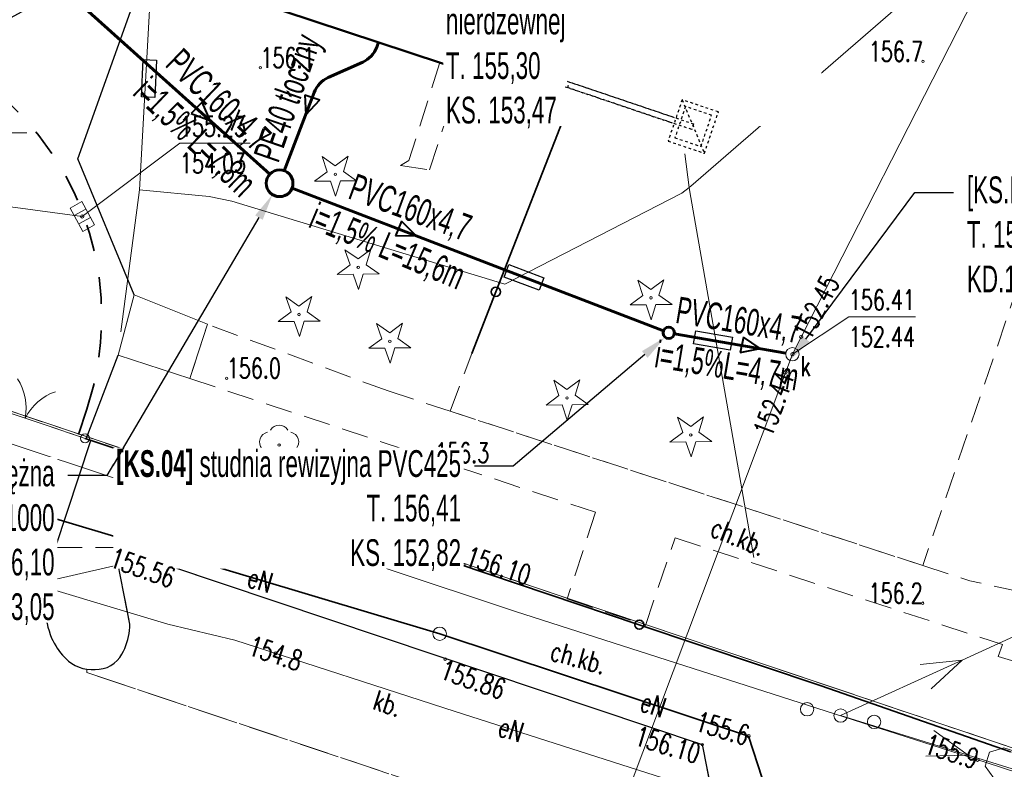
# Model space of a CAD drawing. Header units: metres. Extents: x 7454870 to 7460959, y 5886692 to 5887063.
# Tile 11 of 55: x 7457910 to 7457947, y 5886798 to 5886826. Entities that reach past the tile are written whole.
import ezdxf
from ezdxf import colors
from ezdxf.entities.mleader import LeaderData, LeaderLine
from ezdxf.enums import TextEntityAlignment as Align
from ezdxf.math import Vec2, Vec3

# ---------------------------------------------------------------- set-up
doc = ezdxf.new("R2010")
doc.units = ezdxf.units.M
doc.header["$MEASUREMENT"] = 0
for name, pattern in [('1_OTKC', [1.5, 1, -0.5]), ('1_OTKJ', [2, 1.5, -0.5]), ('1_OTKK', [0]), ('1_OTKS', [0]), ('1_OTKSG', [0]), ('1_OTKU', [2, 1.5, -0.5]), ('1_OTSZ', [1.5, 1, -0.5]), ('2_EGBU_A', [0]), ('3_SUEP_A', [0]), ('3_SUKP', [0]), ('3_SULO', [0]), ('3_SUPK', [0]), ('3_SUTP_A', [0]), ('Dashed-002', [20, 10, -10]), ('EGDE', [0]), ('EGKK', [2, 1.5, -0.5])]:
    doc.linetypes.add(name, pattern=pattern)
doc.layers.get('0').update_dxf_attribs({"color": 210, "linetype": 'CONTINUOUS', "lineweight": 100})
for name, color, linetype in [('- kanalizacja sanitarna', 11, 'CONTINUOUS'), ('- kanalizacja sanitarna opis', 21, 'CONTINUOUS'), ('- rury osłonowe', 5, 'CONTINUOUS'), ('@ went. mechaniczna wywiew', 11, 'CONTINUOUS'), ('MF_OKNA', 7, 'CONTINUOUS')]:
    doc.layers.add(name, color=color, linetype=linetype)
for name, color, linetype, lineweight in [('Dzialki', 7, 'EGDE', 18), ('EGBB_L_0', 7, '2_EGBU_A', 50), ('Kontury', 3, 'EGKK', 18), ('OTK_E_T_1', 7, 'CONTINUOUS', 0), ('OTK_E_T_3', 7, 'CONTINUOUS', 0), ('OTK_L_0', 7, '1_OTKJ', 18), ('OTK_L_1', 7, '1_OTKK', 25), ('OTK_L_2', 7, '1_OTKC', 18), ('OTK_L_4', 7, '1_OTKU', 18), ('OTK_L_6', 7, '1_OTKS', 18), ('OTO_L_0', 7, 'CONTINUOUS', 35), ('OTO_L_1', 7, 'CONTINUOUS', 18), ('OTR_T_0', 7, 'CONTINUOUS', 18), ('OTR_T_1', 7, 'CONTINUOUS', 18), ('OTS_L_2', 7, '1_OTSZ', 18), ('OTZ_T_0', 85, 'CONTINUOUS', 18), ('OTZ_T_1', 85, 'CONTINUOUS', 18), ('SUE_T_3', 7, 'CONTINUOUS', 18), ('SUEP_E_T_0', 1, 'CONTINUOUS', 0), ('SUEP_L_0', 1, '3_SUEP_A', 18), ('SUER_T_0', 1, 'CONTINUOUS', 18), ('SUK_T_1', 36, 'CONTINUOUS', 18), ('SUKP_L_0', 36, '3_SUKP', 18), ('SUKR_T_0', 36, 'CONTINUOUS', 18), ('SUL_L_1', 7, '3_SULO', 35), ('SUP_E_T_1', 7, 'CONTINUOUS', 0), ('SUP_L_1', 7, '3_SUPK', 18), ('SUP_T_2', 7, 'CONTINUOUS', 18), ('SUP_T_4', 7, 'CONTINUOUS', 18), ('SUTP_L_0', 30, '3_SUTP_A', 18), ('SUTR_T_0', 30, 'CONTINUOUS', 18)]:
    doc.layers.add(name, color=color, linetype=linetype, lineweight=lineweight)
doc.styles.add('ARIAL', font='arial.ttf')
doc.styles.get("Standard").update_dxf_attribs({"font": 'Simplex.SHX', "width": 0.75})
doc.styles.add('styl tekstu_1-100', font='arial.ttf', dxfattribs={"width": 0.8, "height": 20})

# ---------------------------------------------------------------- blocks, each defined once
blk = doc.blocks.new('2_OTRN')
at = {"color": 0, "linetype": 'Continuous'}
blk.add_circle((0, 0), 0.045, dxfattribs=at)
blk = doc.blocks.new('2_OTRS')
at = {"color": 0, "linetype": 'Continuous'}
blk.add_circle((0, 0), 0.045, dxfattribs=at)
blk = doc.blocks.new('2_OTZL')
at = {"color": 0, "linetype": 'Continuous'}
blk.add_circle((0, 0), 0.045, dxfattribs=at)
for centre, start, end in [((0, 0.375), 30.1401, 149.8599), ((-0.357, 0.116), 102.1445, 221.86), ((0.357, 0.116), 318.14, 77.8555), ((-0.22, -0.303), 174.1482, 293.8542), ((0.22, -0.303), 246.1458, 5.8518)]:
    blk.add_arc(centre, 0.375, start, end, dxfattribs=at)
blk = doc.blocks.new('2_OTZG')
at = {"color": 0, "linetype": 'Continuous'}
for p, q in [((-0.3012, 0.09375), (-0.4937, 0.6621)), ((-0.4937, 0.6621), (-0.0039, 0.31545)), ((-0.0039, 0.31545), (0.4771, 0.67415)), ((0.4771, 0.67415), (0.2988, 0.1012)), ((-0.78225, -0.26495), (-0.3012, 0.09375)), ((0.2988, 0.1012), (0.7886, -0.24545)), ((-0.18225, -0.2575), (-0.78225, -0.26495)), ((0.01025, -0.82585), (-0.18225, -0.2575)), ((0.1886, -0.2529), (0.01025, -0.82585)), ((0.7886, -0.24545), (0.1886, -0.2529))]:
    blk.add_line(p, q, dxfattribs=at)
blk.add_circle((0, 0), 0.045, dxfattribs=at)
blk = doc.blocks.new('4_SUPP')
at = {"color": 0, "linetype": 'Continuous'}
blk.add_circle((0, 0), 0.25, dxfattribs=at)
blk = doc.blocks.new('4_SUPS')
at = {"color": 0, "linetype": 'Continuous'}
blk.add_circle((0, 0), 0.0625, dxfattribs=at)
blk = doc.blocks.new('4_SUKK')
at = {"color": 0, "linetype": 'Continuous'}
for p, q in [((-0.5, -0.25), (-0.5, 0.25)), ((-0.5, 0.25), (0.5, 0.25)), ((-0.175, 0.25), (-0.175, -0.25)), ((0.175, 0.25), (0.175, -0.25)), ((0.5, 0.25), (0.5, -0.25)), ((0.5, -0.25), (-0.5, -0.25))]:
    blk.add_line(p, q, dxfattribs=at)
blk = doc.blocks.new('4_SUPW')
at = {"color": 0, "linetype": 'Continuous'}
blk.add_circle((0, 0), 0.25, dxfattribs=at)
blk = doc.blocks.new('sdafsd')
at = {"layer": '@ went. mechaniczna wywiew', "color": 1, "linetype": 'Dashed-002', "ltscale": 0.01}
for p, q in [((7458033.802, 5886704.897), (7458031.512, 5886702.593)), ((7458032.412, 5886696.243), (7458033.245, 5886694.239)), ((7458033.768, 5886695.784), (7458031.89, 5886694.697)), ((7458058.467, 5886695.843), (7458058.962, 5886693.347)), ((7458052.204, 5886686.688), (7458053.037, 5886684.685))]:
    blk.add_line(p, q, dxfattribs=at)
for points in [[(7458038.011, 5886707.337), (7458037.995, 5886707.287), (7458032.77, 5886704.517)], [(7458038.409, 5886707.202), (7458038.338, 5886706.993), (7458032.915, 5886704.119)], [(7458037.684, 5886704.921), (7458037.66, 5886704.929), (7458037.628, 5886704.912), (7458036.782, 5886702.412), (7458036.537, 5886702.301), (7458032.648, 5886703.616)], [(7458037.755, 5886705.13), (7458037.642, 5886705.169), (7458037.446, 5886705.067), (7458036.604, 5886702.574), (7458036.525, 5886702.539), (7458032.724, 5886703.824)], [(7458032.521, 5886703.207), (7458037.113, 5886701.653), (7458037.184, 5886701.863), (7458032.605, 5886703.412)], [(7458032.332, 5886702.951), (7458035.061, 5886696.824)], [(7458035.249, 5886696.995), (7458032.543, 5886703.023)], [(7458034.561, 5886698.836), (7458033.639, 5886696.049), (7458032.746, 5886695.439)], [(7458034.725, 5886698.071), (7458033.96, 5886695.799), (7458033.085, 5886695.154)], [(7458035.061, 5886696.824), (7458038.283, 5886695.735), (7458038.354, 5886695.944), (7458035.249, 5886696.995)], [(7458035.247, 5886696.994), (7458038.444, 5886695.912)], [(7458054.144, 5886696.482), (7458058.151, 5886695.127)], [(7458054.215, 5886696.69), (7458058.222, 5886695.335)], [(7458053.92, 5886695.82), (7458057.927, 5886694.464)], [(7458053.85, 5886695.612), (7458057.857, 5886694.256)], [(7458047.9, 5886687.384), (7458051.908, 5886686.029)], [(7458047.83, 5886687.176), (7458051.837, 5886685.821)]]:
    blk.add_lwpolyline(points, dxfattribs=at)
for points in [[(7458031.512, 5886702.593), (7458032.868, 5886702.135), (7458033.802, 5886704.897), (7458032.446, 5886705.356)], [(7458033.548, 5886704.772), (7458032.572, 5886705.102), (7458031.766, 5886702.718), (7458032.742, 5886702.388)], [(7458054.238, 5886696.448), (7458054.309, 5886696.658), (7458058.858, 5886695.12), (7458058.787, 5886694.91)], [(7458031.89, 5886694.697), (7458033.245, 5886694.239), (7458033.768, 5886695.784), (7458032.412, 5886696.243)], [(7458033.598, 5886695.63), (7458032.538, 5886695.989), (7458032.143, 5886694.823), (7458033.204, 5886694.464)], [(7458053.944, 5886695.578), (7458054.015, 5886695.787), (7458058.563, 5886694.249), (7458058.492, 5886694.04)], [(7458057.761, 5886693.753), (7458058.962, 5886693.347), (7458059.668, 5886695.437), (7458058.467, 5886695.843)], [(7458059.415, 5886695.311), (7458058.593, 5886695.589), (7458058.014, 5886693.878), (7458058.836, 5886693.6)], [(7458047.924, 5886687.142), (7458047.995, 5886687.352), (7458052.632, 5886685.784), (7458052.562, 5886685.574)], [(7458051.682, 5886685.143), (7458053.037, 5886684.685), (7458053.56, 5886686.23), (7458052.204, 5886686.688)], [(7458053.306, 5886686.105), (7458052.33, 5886686.435), (7458051.935, 5886685.268), (7458052.912, 5886684.938)]]:
    blk.add_lwpolyline(points, close=True, dxfattribs=at)

msp = doc.modelspace()

# ---------------------------------------------------------------- linework, layer by layer
at = {"layer": '- kanalizacja sanitarna', "lineweight": 60}
for points in [[(7457911.815, 5886827.386), (7457919.437, 5886820.524)], [(7457920.275, 5886820.009), (7457934.165, 5886814.668)], [(7457938.741, 5886813.834), (7457934.573, 5886814.556)]]:
    msp.add_lwpolyline(points, dxfattribs=at)
msp.add_lwpolyline([(7457923.512, 5886825.465), (7457923.439, 5886825.277, -0.197418), (7457922.918, 5886824.725), (7457921.625, 5886824.141, 0.197418), (7457921.103, 5886823.589), (7457919.977, 5886820.66)], format="xyb", dxfattribs=at)
for centre, radius in [((7457919.808, 5886820.189), 0.5), ((7457934.364, 5886814.592), 0.212)]:
    msp.add_circle(centre, radius, dxfattribs=at)
at = {"layer": '- kanalizacja sanitarna opis', "lineweight": 40}
for p, q in [((7457920.754, 5886823.497), (7457920.783, 5886822.755)), ((7457920.754, 5886823.497), (7457921.308, 5886823.306)), ((7457916.909, 5886823.224), (7457916.503, 5886822.801)), ((7457917.208, 5886822.535), (7457916.909, 5886823.224)), ((7457920.783, 5886822.755), (7457921.308, 5886823.306)), ((7457916.503, 5886822.801), (7457917.208, 5886822.535)), ((7457924.371, 5886818.768), (7457924.144, 5886818.227)), ((7457924.898, 5886818.232), (7457924.371, 5886818.768)), ((7457924.144, 5886818.227), (7457924.898, 5886818.232)), ((7457937.16, 5886814.429), (7457937.038, 5886813.855)), ((7457937.778, 5886814.001), (7457937.16, 5886814.429)), ((7457937.038, 5886813.855), (7457937.778, 5886814.001))]:
    msp.add_line(p, q, dxfattribs=at)
at = {"layer": '- rury osłonowe', "color": 7}
for points in [[(7457915.197, 5886824.796), (7457915.14, 5886823.404), (7457914.642, 5886823.424), (7457914.699, 5886824.817), (7457915.197, 5886824.796)], [(7457928.388, 5886817.146), (7457929.692, 5886816.655), (7457929.517, 5886816.189), (7457928.213, 5886816.679), (7457928.388, 5886817.146)], [(7457935.371, 5886814.671), (7457936.744, 5886814.433), (7457936.663, 5886813.941), (7457935.29, 5886814.179), (7457935.371, 5886814.671)]]:
    msp.add_lwpolyline(points, dxfattribs=at)
at = {"layer": 'Dzialki'}
msp.add_line((7457882.97, 5886820.67), (7457948.38, 5886798.67), dxfattribs=at)
at = {"layer": 'EGBB_L_0', "linetype": '2_EGBU_A'}
for p, q in [((7457930.63, 5886823.11), (7457932.17, 5886827.79)), ((7457918.72, 5886827.05), (7457930.63, 5886823.11))]:
    msp.add_line(p, q, dxfattribs=at)
at = {"layer": 'Kontury'}
msp.add_line((7457882.97, 5886820.67), (7457948.38, 5886798.67), dxfattribs=at)
at = {"layer": 'OTK_L_0', "linetype": '1_OTKJ'}
for p, q in [((7457912.26, 5886821.1), (7457916.9, 5886834.08)), ((7457914.37, 5886816.01), (7457912.26, 5886821.1)), ((7457913.77, 5886813.76), (7457914.37, 5886816.01)), ((7457912.576, 5886810.625), (7457913.77, 5886813.76)), ((7457908.176, 5886812.119), (7457912.576, 5886810.625)), ((7457912.746, 5886810.567), (7457912.576, 5886810.625)), ((7457911.42, 5886806.56), (7457912.746, 5886810.567)), ((7457911.16, 5886805.59), (7457911.42, 5886806.56)), ((7457911.104, 5886805.389), (7457911.13, 5886805.49)), ((7457911.13, 5886805.49), (7457911.16, 5886805.59)), ((7457911.034, 5886804.977), (7457911.046, 5886805.081)), ((7457911.046, 5886805.081), (7457911.062, 5886805.184)), ((7457911.062, 5886805.184), (7457911.081, 5886805.287)), ((7457911.081, 5886805.287), (7457911.104, 5886805.389)), ((7457911.018, 5886804.664), (7457911.02, 5886804.769)), ((7457911.02, 5886804.769), (7457911.025, 5886804.873)), ((7457911.025, 5886804.873), (7457911.034, 5886804.977)), ((7457911.02, 5886804.56), (7457911.018, 5886804.664)), ((7457911.02, 5886804.418), (7457911.02, 5886804.56)), ((7457911.026, 5886804.275), (7457911.02, 5886804.418)), ((7457911.037, 5886804.133), (7457911.026, 5886804.275)), ((7457911.055, 5886803.992), (7457911.037, 5886804.133)), ((7457911.078, 5886803.852), (7457911.055, 5886803.992)), ((7457911.107, 5886803.712), (7457911.078, 5886803.852)), ((7457911.142, 5886803.574), (7457911.107, 5886803.712)), ((7457911.182, 5886803.437), (7457911.142, 5886803.574)), ((7457911.228, 5886803.303), (7457911.182, 5886803.437)), ((7457911.28, 5886803.17), (7457911.228, 5886803.303)), ((7457911.327, 5886803.073), (7457911.28, 5886803.17)), ((7457911.378, 5886802.977), (7457911.327, 5886803.073)), ((7457911.432, 5886802.884), (7457911.378, 5886802.977)), ((7457911.491, 5886802.793), (7457911.432, 5886802.884)), ((7457911.552, 5886802.704), (7457911.491, 5886802.793)), ((7457911.617, 5886802.618), (7457911.552, 5886802.704)), ((7457911.686, 5886802.534), (7457911.617, 5886802.618)), ((7457911.757, 5886802.453), (7457911.686, 5886802.534)), ((7457911.832, 5886802.375), (7457911.757, 5886802.453)), ((7457911.91, 5886802.3), (7457911.832, 5886802.375)), ((7457912.033, 5886802.212), (7457911.91, 5886802.3)), ((7457912.166, 5886802.138), (7457912.033, 5886802.212)), ((7457912.305, 5886802.079), (7457912.166, 5886802.138)), ((7457912.451, 5886802.036), (7457912.305, 5886802.079)), ((7457912.6, 5886802.01), (7457912.451, 5886802.036)), ((7457912.6, 5886801.88), (7457912.6, 5886802.01)), ((7457937.17, 5886793.64), (7457912.6, 5886801.88))]:
    msp.add_line(p, q, dxfattribs=at)
at = {"layer": 'OTK_L_1', "linetype": '1_OTKK'}
for p, q in [((7457912.26, 5886821.1), (7457916.9, 5886834.08)), ((7457914.37, 5886816.01), (7457912.26, 5886821.1)), ((7457912.576, 5886810.625), (7457913.77, 5886813.76)), ((7457911.42, 5886806.56), (7457912.746, 5886810.567)), ((7457911.42, 5886806.56), (7457911.16, 5886805.59)), ((7457914.21, 5886803.69), (7457913.64, 5886806.56)), ((7457913.64, 5886806.56), (7457935.62, 5886799.18)), ((7457911.13, 5886805.49), (7457911.104, 5886805.389)), ((7457911.16, 5886805.59), (7457911.13, 5886805.49)), ((7457911.046, 5886805.081), (7457911.034, 5886804.977)), ((7457911.062, 5886805.184), (7457911.046, 5886805.081)), ((7457911.081, 5886805.287), (7457911.062, 5886805.184)), ((7457911.104, 5886805.389), (7457911.081, 5886805.287)), ((7457911.02, 5886804.769), (7457911.018, 5886804.664)), ((7457911.025, 5886804.873), (7457911.02, 5886804.769)), ((7457911.034, 5886804.977), (7457911.025, 5886804.873)), ((7457911.018, 5886804.664), (7457911.02, 5886804.56)), ((7457911.02, 5886804.56), (7457911.02, 5886804.418)), ((7457911.02, 5886804.418), (7457911.026, 5886804.275)), ((7457911.026, 5886804.275), (7457911.037, 5886804.133)), ((7457911.037, 5886804.133), (7457911.055, 5886803.992)), ((7457911.055, 5886803.992), (7457911.078, 5886803.852)), ((7457911.078, 5886803.852), (7457911.107, 5886803.712)), ((7457911.107, 5886803.712), (7457911.142, 5886803.574)), ((7457914.206, 5886803.573), (7457914.21, 5886803.69)), ((7457911.142, 5886803.574), (7457911.182, 5886803.437)), ((7457911.182, 5886803.437), (7457911.228, 5886803.303)), ((7457911.228, 5886803.303), (7457911.28, 5886803.17)), ((7457914.159, 5886803.225), (7457914.181, 5886803.34)), ((7457914.181, 5886803.34), (7457914.196, 5886803.456)), ((7457914.196, 5886803.456), (7457914.206, 5886803.573)), ((7457911.28, 5886803.17), (7457911.327, 5886803.073)), ((7457911.327, 5886803.073), (7457911.378, 5886802.977)), ((7457911.378, 5886802.977), (7457911.432, 5886802.884)), ((7457911.432, 5886802.884), (7457911.491, 5886802.793)), ((7457914.015, 5886802.779), (7457914.059, 5886802.888)), ((7457914.059, 5886802.888), (7457914.098, 5886802.998)), ((7457914.098, 5886802.998), (7457914.131, 5886803.111)), ((7457914.131, 5886803.111), (7457914.159, 5886803.225)), ((7457911.491, 5886802.793), (7457911.552, 5886802.704)), ((7457911.552, 5886802.704), (7457911.617, 5886802.618)), ((7457911.617, 5886802.618), (7457911.686, 5886802.534)), ((7457911.686, 5886802.534), (7457911.757, 5886802.453)), ((7457913.828, 5886802.443), (7457913.91, 5886802.57)), ((7457913.91, 5886802.57), (7457913.965, 5886802.673)), ((7457913.965, 5886802.673), (7457914.015, 5886802.779)), ((7457911.757, 5886802.453), (7457911.832, 5886802.375)), ((7457911.832, 5886802.375), (7457911.91, 5886802.3)), ((7457911.91, 5886802.3), (7457912.033, 5886802.212)), ((7457912.033, 5886802.212), (7457912.166, 5886802.138)), ((7457912.166, 5886802.138), (7457912.305, 5886802.079)), ((7457913.36, 5886802.07), (7457913.494, 5886802.14)), ((7457913.494, 5886802.14), (7457913.618, 5886802.226)), ((7457913.618, 5886802.226), (7457913.73, 5886802.328)), ((7457913.73, 5886802.328), (7457913.828, 5886802.443)), ((7457912.305, 5886802.079), (7457912.451, 5886802.036)), ((7457912.451, 5886802.036), (7457912.6, 5886802.01)), ((7457912.6, 5886802.01), (7457912.753, 5886801.997)), ((7457912.753, 5886801.997), (7457912.906, 5886801.996)), ((7457912.906, 5886801.996), (7457913.06, 5886802.008)), ((7457913.06, 5886802.008), (7457913.211, 5886802.033)), ((7457913.211, 5886802.033), (7457913.36, 5886802.07)), ((7457935.62, 5886799.18), (7457936.43, 5886794.99))]:
    msp.add_line(p, q, dxfattribs=at)
at = {"layer": 'OTK_L_2', "linetype": '1_OTKC'}
for p, q in [((7457925.795, 5886824.71), (7457924.645, 5886821.042)), ((7457926.643, 5886824.429), (7457925.795, 5886824.71)), ((7457925.41, 5886820.69), (7457926.643, 5886824.429)), ((7457924.645, 5886821.042), (7457924.33, 5886820.85)), ((7457924.33, 5886820.85), (7457925.41, 5886820.69)), ((7457917.11, 5886814.91), (7457916.45, 5886812.88)), ((7457923.865, 5886812.415), (7457917.11, 5886814.91)), ((7457916.45, 5886812.88), (7457931.627, 5886807.875)), ((7457923.865, 5886812.415), (7457926.185, 5886811.658)), ((7457926.185, 5886811.658), (7457943.867, 5886805.883)), ((7457912.746, 5886810.567), (7457911.42, 5886806.56)), ((7457940.07, 5886801.38), (7457912.746, 5886810.567)), ((7457931.627, 5886807.875), (7457930.559, 5886804.631)), ((7457933.489, 5886803.645), (7457934.598, 5886806.922)), ((7457934.598, 5886806.922), (7457946.848, 5886802.925)), ((7457911.42, 5886806.56), (7457913.64, 5886806.56)), ((7457913.64, 5886806.56), (7457935.62, 5886799.18)), ((7457943.867, 5886805.883), (7457945.629, 5886805.308)), ((7457947.516, 5886804.902), (7457945.629, 5886805.308)), ((7457930.559, 5886804.631), (7457933.489, 5886803.645)), ((7457946.848, 5886802.925), (7457946.689, 5886802.483)), ((7457946.689, 5886802.483), (7457949.347, 5886801.675)), ((7457948.597, 5886798.407), (7457940.07, 5886801.38)), ((7457935.62, 5886799.18), (7457936.43, 5886794.99))]:
    msp.add_line(p, q, dxfattribs=at)
at = {"layer": 'OTK_L_4', "linetype": '1_OTKU'}
for p, q in [((7457935.62, 5886799.18), (7457913.64, 5886806.56)), ((7457913.64, 5886806.56), (7457914.21, 5886803.69)), ((7457914.21, 5886803.69), (7457914.206, 5886803.573)), ((7457914.181, 5886803.34), (7457914.159, 5886803.225)), ((7457914.196, 5886803.456), (7457914.181, 5886803.34)), ((7457914.206, 5886803.573), (7457914.196, 5886803.456)), ((7457914.059, 5886802.888), (7457914.015, 5886802.779)), ((7457914.098, 5886802.998), (7457914.059, 5886802.888)), ((7457914.131, 5886803.111), (7457914.098, 5886802.998)), ((7457914.159, 5886803.225), (7457914.131, 5886803.111)), ((7457913.91, 5886802.57), (7457913.828, 5886802.443)), ((7457913.965, 5886802.673), (7457913.91, 5886802.57)), ((7457914.015, 5886802.779), (7457913.965, 5886802.673)), ((7457913.494, 5886802.14), (7457913.36, 5886802.07)), ((7457913.618, 5886802.226), (7457913.494, 5886802.14)), ((7457913.73, 5886802.328), (7457913.618, 5886802.226)), ((7457913.828, 5886802.443), (7457913.73, 5886802.328)), ((7457912.753, 5886801.997), (7457912.6, 5886802.01)), ((7457912.6, 5886802.01), (7457912.6, 5886801.88)), ((7457912.6, 5886801.88), (7457937.17, 5886793.64)), ((7457912.906, 5886801.996), (7457912.753, 5886801.997)), ((7457913.06, 5886802.008), (7457912.906, 5886801.996)), ((7457913.211, 5886802.033), (7457913.06, 5886802.008)), ((7457913.36, 5886802.07), (7457913.211, 5886802.033)), ((7457936.43, 5886794.99), (7457935.62, 5886799.18))]:
    msp.add_line(p, q, dxfattribs=at)
at = {"layer": 'OTK_L_6', "linetype": '1_OTKS'}
for p, q in [((7457914.37, 5886816.01), (7457913.77, 5886813.76)), ((7457917.11, 5886814.91), (7457914.37, 5886816.01)), ((7457916.45, 5886812.88), (7457917.11, 5886814.91))]:
    msp.add_line(p, q, dxfattribs=at)
at = {"layer": 'OTK_L_6', "linetype": '1_OTKSG'}
msp.add_line((7457913.77, 5886813.76), (7457916.45, 5886812.88), dxfattribs=at)
at = {"layer": 'OTO_L_0'}
for p, q in [((7457930.63, 5886823.11), (7457927.896, 5886816.126)), ((7457927.896, 5886816.126), (7457926.992, 5886813.818)), ((7457912.53, 5886810.64), (7457919.639, 5886808.25)), ((7457919.639, 5886808.25), (7457926.449, 5886805.96)), ((7457926.449, 5886805.96), (7457933.26, 5886803.67)), ((7457933.26, 5886803.67), (7457940.07, 5886801.38)), ((7457940.07, 5886801.38), (7457947.152, 5886798.911))]:
    msp.add_line(p, q, dxfattribs=at)
for centre in [(7457927.896, 5886816.126), (7457919.639, 5886808.25), (7457926.449, 5886805.96), (7457933.26, 5886803.67)]:
    msp.add_circle(centre, 0.17, dxfattribs=at)
at = {"layer": 'OTO_L_1'}
for p, q in [((7457909.581, 5886811.641), (7457911.002, 5886811.159)), ((7457911.002, 5886811.159), (7457912.53, 5886810.64))]:
    msp.add_line(p, q, dxfattribs=at)
msp.add_circle((7457912.53, 5886810.64), 0.17, dxfattribs=at)
for centre, start, end in [((7457908.327, 5886811.775), 349.1858, 33.2602), ((7457912.078, 5886810.501), 109.2225, 153.2969)]:
    msp.add_arc(centre, 2, start, end, dxfattribs=at)
at = {"layer": 'OTS_L_2', "linetype": '1_OTSZ'}
for p, q in [((7457956.139, 5886842.029), (7457943.867, 5886805.883)), ((7457930.63, 5886823.11), (7457932.17, 5886827.79)), ((7457926.992, 5886813.818), (7457930.63, 5886823.11)), ((7457926.185, 5886811.658), (7457926.992, 5886813.818)), ((7457943.867, 5886805.883), (7457926.185, 5886811.658))]:
    msp.add_line(p, q, dxfattribs=at)
at = {"layer": 'SUEP_L_0', "linetype": '3_SUEP_A'}
for p, q in [((7457915.309, 5886833.138), (7457914.561, 5886819.941)), ((7457943.225, 5886827.043), (7457935.193, 5886820.075)), ((7457935.133, 5886820.029), (7457934.965, 5886821.294)), ((7457914.561, 5886819.941), (7457913.869, 5886814.635)), ((7457917.174, 5886819.689), (7457914.561, 5886819.941)), ((7457934.855, 5886819.813), (7457928.228, 5886816.416)), ((7457935.133, 5886820.029), (7457934.855, 5886819.813)), ((7457935.193, 5886820.075), (7457935.133, 5886820.029)), ((7457935.144, 5886819.945), (7457935.133, 5886820.029)), ((7457937.541, 5886806.19), (7457935.144, 5886819.945)), ((7457918.015, 5886819.525), (7457917.174, 5886819.689)), ((7457928.228, 5886816.416), (7457918.015, 5886819.525)), ((7457925.795, 5886803.33), (7457906.171, 5886809.21)), ((7457906.72, 5886804.284), (7457923.335, 5886808.111)), ((7457915.63, 5886803.69), (7457904.15, 5886807.14)), ((7457945.339, 5886802.348), (7457951.17, 5886805.017)), ((7457918.13, 5886803.09), (7457915.63, 5886803.69)), ((7457937.35, 5886799.5), (7457925.795, 5886803.33)), ((7457926.37, 5886800.42), (7457918.13, 5886803.09)), ((7457940.793, 5886800.267), (7457945.339, 5886802.348)), ((7457943.767, 5886802.178), (7457945.339, 5886802.348)), ((7457945.339, 5886802.348), (7457944.183, 5886801.269)), ((7457935.83, 5886797.4), (7457926.37, 5886800.42)), ((7457945.567, 5886798.781), (7457940.793, 5886800.267)), ((7457945.567, 5886798.781), (7457944.283, 5886799.704)), ((7457938.82, 5886794.94), (7457937.35, 5886799.5)), ((7457943.986, 5886798.749), (7457945.567, 5886798.781)), ((7457955.114, 5886795.808), (7457945.567, 5886798.781))]:
    msp.add_line(p, q, dxfattribs=at)
at = {"layer": 'SUKP_L_0', "linetype": '3_SUKP'}
for p, q in [((7457938.988, 5886813.791), (7457952.089, 5886839.486)), ((7457906.192, 5886819.772), (7457912.428, 5886818.946)), ((7457927.834, 5886784.089), (7457938.988, 5886813.791))]:
    msp.add_line(p, q, dxfattribs=at)
at = {"layer": 'SUKR_T_0', "linetype": 'Continuous', "lineweight": 0}
for p, q in [((7457907.884, 5886822.074), (7457910.354, 5886822.074)), ((7457912.428, 5886818.946), (7457916.078, 5886821.692)), ((7457916.078, 5886821.692), (7457918.711, 5886821.692)), ((7457938.988, 5886813.791), (7457941.097, 5886815.196)), ((7457941.097, 5886815.196), (7457943.594, 5886815.196))]:
    msp.add_line(p, q, dxfattribs=at)
at = {"layer": 'SUL_L_1', "linetype": '3_SULO'}
for p, q in [((7457925.795, 5886803.33), (7457906.171, 5886809.21)), ((7457937.35, 5886799.5), (7457925.795, 5886803.33)), ((7457938.82, 5886794.94), (7457937.35, 5886799.5))]:
    msp.add_line(p, q, dxfattribs=at)
at = {"layer": 'SUP_L_1', "linetype": '3_SUPK'}
for p, q in [((7457946.363, 5886798.901), (7457946.196, 5886798.38)), ((7457946.892, 5886799.065), (7457946.363, 5886798.901)), ((7457948.716, 5886798.488), (7457946.892, 5886799.065)), ((7457946.196, 5886798.38), (7457946.53, 5886797.932))]:
    msp.add_line(p, q, dxfattribs=at)
at = {"layer": 'SUTP_L_0', "linetype": '3_SUTP_A'}
for p, q in [((7457906.55, 5886811.504), (7457928.634, 5886804.167)), ((7457928.634, 5886804.167), (7457946.238, 5886798.511)), ((7457946.238, 5886798.511), (7457947.428, 5886798.128))]:
    msp.add_line(p, q, dxfattribs=at)

# ---------------------------------------------------------------- block references
at = {"layer": 'OTR_T_0'}
for p in [(7457911.42, 5886806.56), (7457913.64, 5886806.56), (7457926.702, 5886805.903), (7457926, 5886802.38), (7457935.62, 5886799.18)]:
    msp.add_blockref('2_OTRS', p, dxfattribs=at)
at = {"layer": 'OTR_T_1'}
for p in [(7457943.871, 5886824.747), (7457919.09, 5886824.513), (7457917.831, 5886812.893), (7457925.624, 5886809.727), (7457943.863, 5886804.474)]:
    msp.add_blockref('2_OTRN', p, dxfattribs=at)
at = {"layer": 'OTZ_T_0'}
msp.add_blockref('2_OTZL', (7457919.79, 5886810.39), dxfattribs=at)
at = {"layer": 'OTZ_T_1'}
for p in [(7457921.893, 5886820.527), (7457922.747, 5886817.041), (7457933.697, 5886815.901), (7457920.536, 5886815.278), (7457923.931, 5886814.277), (7457930.559, 5886812.155), (7457935.189, 5886810.771)]:
    msp.add_blockref('2_OTZG', p, dxfattribs=at)
at = {"layer": 'SUE_T_3'}
for p in [(7457925.795, 5886803.33), (7457940.793, 5886800.267)]:
    msp.add_blockref('4_SUPP', p, dxfattribs=at)
at = {"layer": 'SUER_T_0'}
for p in [(7457919.656, 5886802.595), (7457937.35, 5886799.5)]:
    msp.add_blockref('4_SUPS', p, dxfattribs=at)
at = {"layer": 'SUK_T_1', "rotation": 298.8914927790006}
msp.add_blockref('4_SUKK', (7457912.428, 5886818.946), dxfattribs=at)
at = {"layer": 'SUKR_T_0'}
for p in [(7457912.428, 5886818.946), (7457939.321, 5886814.445), (7457938.988, 5886813.791), (7457938.728, 5886813.101)]:
    msp.add_blockref('4_SUPS', p, dxfattribs=at)
at = {"layer": 'SUP_T_2'}
for p in [(7457939.541, 5886800.503), (7457942.044, 5886800.031)]:
    msp.add_blockref('4_SUPP', p, dxfattribs=at)
at = {"layer": 'SUP_T_4'}
msp.add_blockref('4_SUPW', (7457938.988, 5886813.791), dxfattribs=at)
at = {"layer": 'SUTR_T_0', "rotation": 342.1916904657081}
msp.add_blockref('4_SUPS', (7457945.915, 5886798.618), dxfattribs=at)

# ---------------------------------------------------------------- texts
at = {"layer": '- kanalizacja sanitarna opis', "style": 'styl tekstu_1-100', "width": 0.6}
for s, rotation, p in [('PE40 tłoczny', 70.8453, (7457921.647, 5886825.435)), ('PVC160x4,7', 316.1424, (7457918.669, 5886821.11)), ('PVC160x4,7', 339.7682, (7457926.634, 5886817.727)), ('i=1,5% L=15,6m', 337.1748, (7457926.35, 5886815.918))]:
    msp.add_text(s, height=1, rotation=rotation, dxfattribs=at).set_placement(p, align=Align.BOTTOM_RIGHT)
at = {"layer": 'OTK_E_T_1', "lineweight": 9, "width": 0.7}
for rotation, p in [(337.8714, (7457936.97, 5886806.966)), (344.6499, (7457930.986, 5886802.443))]:
    msp.add_text('ch.kb.', height=0.75, rotation=rotation, dxfattribs=at).set_placement(p, align=Align.MIDDLE)
at = {"layer": 'OTK_E_T_3', "lineweight": 9, "width": 0.7}
msp.add_text('kb.', height=0.75, rotation=342.216, dxfattribs=at).set_placement((7457923.848, 5886800.723), align=Align.MIDDLE)
at = {"layer": 'OTR_T_0', "lineweight": 9, "width": 0.7}
msp.add_text('155.34', height=0.75, dxfattribs=at).set_placement((7457911.42, 5886806.56), align=Align.RIGHT)
msp.add_text('156.10', height=0.75, rotation=341.932, dxfattribs=at).set_placement((7457926.702, 5886805.903))
for s, rotation, p in [('155.56', 340.6862, (7457913.64, 5886806.56)), ('155.86', 340.809, (7457926, 5886802.38))]:
    msp.add_text(s, height=0.75, rotation=rotation, dxfattribs=at).set_placement(p, align=Align.TOP_LEFT)
msp.add_text('156.10', height=0.75, rotation=343.1853, dxfattribs=at).set_placement((7457935.62, 5886799.18), align=Align.TOP_RIGHT)
at = {"layer": 'OTR_T_1', "lineweight": 9, "width": 0.7}
for s, p in [('156.7', (7457943.871, 5886824.747)), ('156.2', (7457943.863, 5886804.474))]:
    msp.add_text(s, height=0.75, dxfattribs=at).set_placement(p, align=Align.RIGHT)
for s, p in [('156.1', (7457919.09, 5886824.513)), ('156.0', (7457917.831, 5886812.893)), ('156.3', (7457925.624, 5886809.727))]:
    msp.add_text(s, height=0.75, dxfattribs=at).set_placement(p)
at = {"layer": 'SUEP_E_T_0', "lineweight": 9, "width": 0.7}
for rotation, p in [(343.3207, (7457919.079, 5886805.342)), (341.6618, (7457933.781, 5886800.683)), (342.2949, (7457928.464, 5886799.751))]:
    msp.add_text('eN', height=0.75, rotation=rotation, dxfattribs=at).set_placement(p, align=Align.MIDDLE)
at = {"layer": 'SUER_T_0', "lineweight": 9, "width": 0.7}
msp.add_text('154.8', height=0.75, rotation=342.0462, dxfattribs=at).set_placement((7457919.656, 5886802.595), align=Align.MIDDLE)
msp.add_text('155.6', height=0.75, rotation=343.4443, dxfattribs=at).set_placement((7457937.35, 5886799.5), align=Align.MIDDLE_RIGHT)
at = {"layer": 'SUKR_T_0', "lineweight": 9, "width": 0.7}
for s, p in [('155.23', (7457916.078, 5886822.692)), ('154.03', (7457916.078, 5886821.317)), ('156.41', (7457941.097, 5886816.196)), ('152.44', (7457941.097, 5886814.821))]:
    msp.add_text(s, height=0.75, dxfattribs=at).set_placement(p, align=Align.TOP_LEFT)
msp.add_text('152.45', height=0.75, rotation=62.9815, dxfattribs=at).set_placement((7457939.321, 5886814.445), align=Align.MIDDLE_LEFT)
msp.add_text('152.44', height=0.75, rotation=69.4215, dxfattribs=at).set_placement((7457938.728, 5886813.101), align=Align.MIDDLE_RIGHT)
at = {"layer": 'SUP_E_T_1', "lineweight": 9, "width": 0.7}
msp.add_text('k', height=0.75, dxfattribs=at).set_placement((7457939.293, 5886812.973))
at = {"layer": 'SUTR_T_0', "lineweight": 9, "width": 0.7}
msp.add_text('155.9', height=0.75, rotation=342.1917, dxfattribs=at).set_placement((7457945.915, 5886798.618), align=Align.MIDDLE_RIGHT)

# ---------------------------------------------------------------- next in the draw order: leaders
at = {"layer": '- kanalizacja sanitarna opis', "ltscale": 150}
ml = msp.add_multileader_mtext('Standard', dxfattribs=at)
ml.set_content('\\fArial CE|b1|i0|c238|p34;\\W0.6;[KS.02] \\fArial CE|b0|i0|c238|p34;studnia rewizyjna PVC425\\PT. 155,16\\PKS. 153,17', color=256, style='ARIAL')
ml.set_leader_properties(color=256)
ml.build(insert=Vec2(0, 0))
ml.multileader.update_dxf_attribs({"has_text_frame": 1, "text_top_attachment_type": 0, "text_bottom_attachment_type": 0, "arrow_head_size": 1})
ctx = ml.context
ctx.base_point, ctx.char_height, ctx.arrow_head_size, ctx.landing_gap_size, ctx.plane_origin = Vec3(7457890.904, 5886824.423), 1, 1, 0.5, Vec3(7457946.149, 5886851.887, 0)
ctx.text_align_type = 2
notes = []
notes.append((ctx, [(0, (1, 1, 0), (7457906.167, 5886824.423), (-1, 0), 1.451, [(0, [(7457911.514, 5886827.351)], 256, [])])]))
ctx.mtext.insert, ctx.mtext.width, ctx.mtext.alignment, ctx.mtext.flow_direction = Vec3(7457904.216, 5886825.022), 13.13443, 3, 5
ctx.mtext.has_bg_fill, ctx.mtext.bg_color, ctx.mtext.bg_scale_factor, ctx.mtext.bg_transparency, ctx.mtext.use_window_bg_color = 1, -1023410175, 1.1, 0, 1
ml = msp.add_multileader_mtext('Standard', dxfattribs=at)
ml.set_content('{\\W0.6;[KS.ISTN.] włączenie do istn. studni \\PT. 156,41\\PKD.152,75}', color=256, style='ARIAL')
ml.set_leader_properties(color=256)
ml.build(insert=Vec2(0, 0))
ml.multileader.update_dxf_attribs({"has_text_frame": 1, "text_top_attachment_type": 0, "text_bottom_attachment_type": 0, "arrow_head_size": 1})
ctx = ml.context
ctx.base_point, ctx.char_height, ctx.arrow_head_size, ctx.landing_gap_size, ctx.plane_origin = Vec3(7457945.017, 5886819.844), 1, 1, 0.5, Vec3(7457974.957, 5886823.605, 0)
notes.append((ctx, [(0, (1, 1, 0), (7457943.566, 5886819.844), (1, 0), 1.451, [(0, [(7457938.9, 5886813.557, 0)], 256, [])])]))
ctx.mtext.insert, ctx.mtext.width, ctx.mtext.flow_direction = Vec3(7457945.517, 5886820.443), 13.43636, 5
ctx.mtext.has_bg_fill, ctx.mtext.bg_color, ctx.mtext.bg_scale_factor, ctx.mtext.bg_transparency, ctx.mtext.use_window_bg_color = 1, -1023410175, 1.1, 0, 1
ml = msp.add_multileader_mtext('Standard', dxfattribs=at)
ml.set_content('\\fArial CE|b1|i0|c238|p34;\\W0.6;[KS.04] \\fArial CE|b0|i0|c238|p34;studnia rewizyjna PVC425\\PT. 156,41\\PKS. 152,82', color=256, style='ARIAL')
ml.set_leader_properties(color=256)
ml.build(insert=Vec2(0, 0))
ml.multileader.update_dxf_attribs({"has_text_frame": 1, "text_top_attachment_type": 0, "text_bottom_attachment_type": 0, "arrow_head_size": 1})
ctx = ml.context
ctx.base_point, ctx.char_height, ctx.arrow_head_size, ctx.landing_gap_size, ctx.plane_origin = Vec3(7457916.641, 5886809.601), 1, 1, 0.5, Vec3(7457965.643, 5886824.826, 0)
ctx.text_align_type = 2
notes.append((ctx, [(0, (1, 1, 0), (7457928.547, 5886809.601), (-1, 0), 1.451, [(0, [(7457934.229, 5886814.428)], 256, [])])]))
ctx.mtext.insert, ctx.mtext.width, ctx.mtext.alignment, ctx.mtext.flow_direction = Vec3(7457926.596, 5886810.2), 12.90273, 3, 5
ctx.mtext.has_bg_fill, ctx.mtext.bg_color, ctx.mtext.bg_scale_factor, ctx.mtext.bg_transparency, ctx.mtext.use_window_bg_color = 1, -1023410175, 1.1, 0, 1
for ctx, leaders in notes:
    for number, flags, end, landing, length, lines in leaders:
        leader = LeaderData()
        leader.index, (leader.has_last_leader_line, leader.has_dogleg_vector, leader.attachment_direction) = number, flags
        leader.last_leader_point, leader.dogleg_vector, leader.dogleg_length = Vec3(end), Vec3(landing), length
        for number, points, colour, breaks in lines:
            line = LeaderLine()
            line.index, line.vertices, line.color, line.breaks = number, Vec3.list(points), colors.encode_raw_color(colour), breaks
            leader.lines.append(line)
        ctx.leaders.append(leader)

# ---------------------------------------------------------------- next in the draw order: texts
at = {"layer": '- kanalizacja sanitarna opis', "style": 'styl tekstu_1-100', "width": 0.6}
for s, p in [('PVC160x4,7', (7457939.172, 5886813.899)), ('i=1,5%L=4,7m', (7457939.076, 5886812.13))]:
    msp.add_text(s, height=1, rotation=350.5158, dxfattribs=at).set_placement(p, align=Align.BOTTOM_RIGHT)

# ---------------------------------------------------------------- next in the draw order: leaders
at = {"layer": '- kanalizacja sanitarna opis', "ltscale": 150}
ml = msp.add_multileader_mtext('Standard', dxfattribs=at)
ml.set_content('\\fArial CE|b1|i0|c238|p34;\\W0.6;[KS.03] \\fArial CE|b0|i0|c238|p34;studnia rozprężna betonowa dn1000\\PT. 156,10\\PKS. 153,05', color=256, style='ARIAL')
ml.set_leader_properties(color=256)
ml.build(insert=Vec2(0, 0))
ml.multileader.update_dxf_attribs({"has_text_frame": 1, "text_top_attachment_type": 0, "text_bottom_attachment_type": 0, "arrow_head_size": 1})
ctx = ml.context
ctx.base_point, ctx.char_height, ctx.arrow_head_size, ctx.landing_gap_size, ctx.plane_origin = Vec3(7457901.203, 5886809.247), 1, 1, 0.5, Vec3(7457953.214, 5886827.734, 0)
ctx.text_align_type = 2
notes = []
notes.append((ctx, [(0, (1, 1, 0), (7457913.342, 5886809.247), (-1, 0), 1.451, [(0, [(7457919.541, 5886819.766)], 256, [])])]))
ctx.mtext.insert, ctx.mtext.width, ctx.mtext.alignment, ctx.mtext.flow_direction = Vec3(7457911.391, 5886809.846), 9.86221, 3, 5
ctx.mtext.has_bg_fill, ctx.mtext.bg_color, ctx.mtext.bg_scale_factor, ctx.mtext.bg_transparency, ctx.mtext.use_window_bg_color = 1, -1023410175, 1.1, 0, 1
for ctx, leaders in notes:
    for number, flags, end, landing, length, lines in leaders:
        leader = LeaderData()
        leader.index, (leader.has_last_leader_line, leader.has_dogleg_vector, leader.attachment_direction) = number, flags
        leader.last_leader_point, leader.dogleg_vector, leader.dogleg_length = Vec3(end), Vec3(landing), length
        for number, points, colour, breaks in lines:
            line = LeaderLine()
            line.index, line.vertices, line.color, line.breaks = number, Vec3.list(points), colors.encode_raw_color(colour), breaks
            leader.lines.append(line)
        ctx.leaders.append(leader)

# ---------------------------------------------------------------- next in the draw order: linework, layer by layer
at = {"layer": 'MF_OKNA', "color": 30, "linetype": 'Dashed-002', "lineweight": 35}
msp.add_line((7457912.288, 5886810.785), (7457912.601, 5886811.735), dxfattribs=at)
at = {"layer": 'MF_OKNA', "color": 30, "linetype": 'Dashed-002', "lineweight": 35, "ltscale": 0.1}
msp.add_arc((7457902.155, 5886815.182), 11, 341.74, 51.4528, dxfattribs=at)

# ---------------------------------------------------------------- next in the draw order: texts
at = {"layer": '- kanalizacja sanitarna opis', "style": 'styl tekstu_1-100', "width": 0.6}
msp.add_text('i=1,5% L=7,8m', height=1, rotation=316.1424, dxfattribs=at).set_placement((7457918.128, 5886819.397), align=Align.BOTTOM_RIGHT)

# ---------------------------------------------------------------- next in the draw order: leaders
at = {"layer": '- kanalizacja sanitarna opis', "ltscale": 150}
ml = msp.add_multileader_mtext('Standard', dxfattribs=at)
ml.set_content('\\fArial CE|b1|i0|c238|p34;\\W0.6;[KS.01] \\fArial CE|b0|i0|c238|p34;studnia rewizyjna betonowa dn1000 z klapą burzową ze stali nierdzewnej\\PT. 155,30\\PKS. 153,47', color=256, style='ARIAL')
ml.set_leader_properties(color=256)
ml.build(insert=Vec2(0, 0))
ml.multileader.update_dxf_attribs({"has_text_frame": 1, "text_top_attachment_type": 0, "text_bottom_attachment_type": 0, "arrow_head_size": 1})
ctx = ml.context
ctx.base_point, ctx.char_height, ctx.arrow_head_size, ctx.landing_gap_size, ctx.plane_origin = Vec3(7457925.529, 5886829.495), 1, 1, 0.5, Vec3(7457954.721, 5886872.033, 0)
notes = []
notes.append((ctx, [(0, (1, 1, 0), (7457924.078, 5886829.495), (1, 0), 1.451, [(0, [(7457918.915, 5886841.401)], 256, [])])]))
ctx.mtext.insert, ctx.mtext.width, ctx.mtext.flow_direction = Vec3(7457926.029, 5886830.094), 13.93749, 5
ctx.mtext.has_bg_fill, ctx.mtext.bg_color, ctx.mtext.bg_scale_factor, ctx.mtext.bg_transparency, ctx.mtext.use_window_bg_color = 1, -1023410175, 1.1, 0, 1
for ctx, leaders in notes:
    for number, flags, end, landing, length, lines in leaders:
        leader = LeaderData()
        leader.index, (leader.has_last_leader_line, leader.has_dogleg_vector, leader.attachment_direction) = number, flags
        leader.last_leader_point, leader.dogleg_vector, leader.dogleg_length = Vec3(end), Vec3(landing), length
        for number, points, colour, breaks in lines:
            line = LeaderLine()
            line.index, line.vertices, line.color, line.breaks = number, Vec3.list(points), colors.encode_raw_color(colour), breaks
            leader.lines.append(line)
        ctx.leaders.append(leader)

# ---------------------------------------------------------------- next in the draw order: block references
at = {"linetype": 'Continuous'}
msp.add_blockref('sdafsd', (-117.34, 136.626), dxfattribs=at)

doc.saveas('drawing.dxf')
